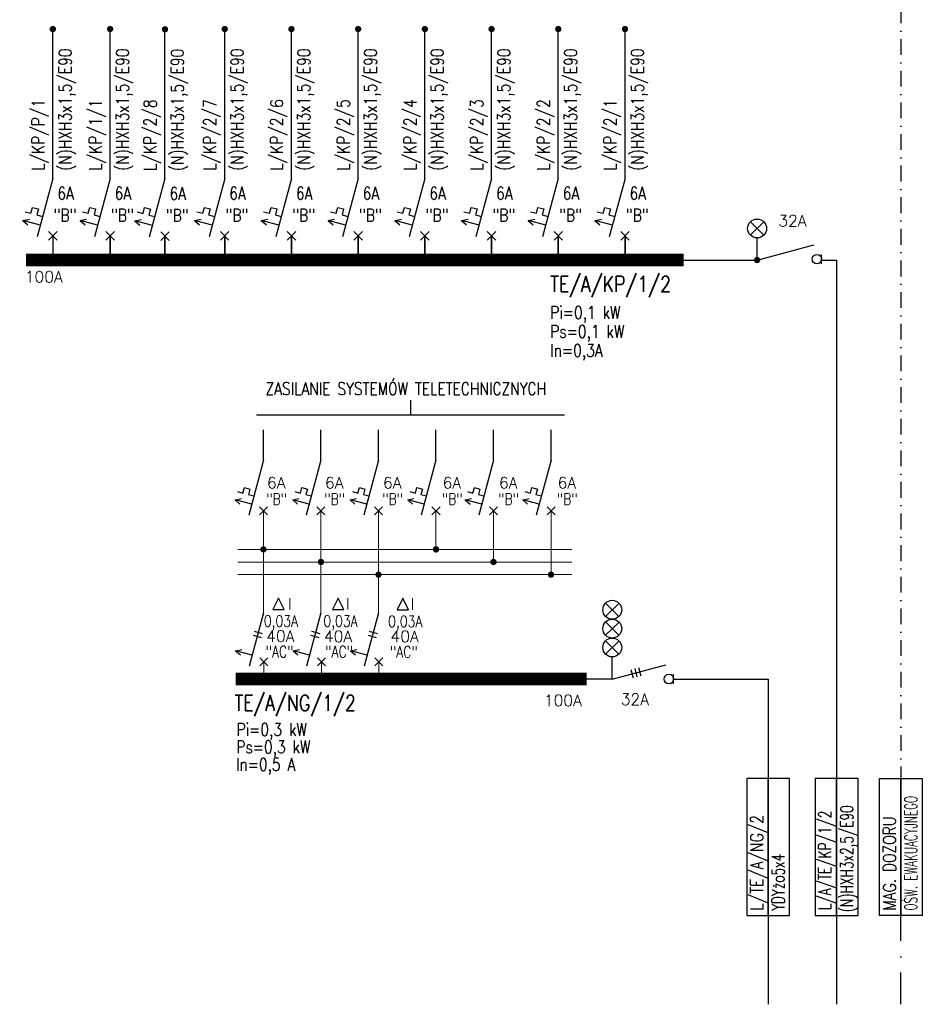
# Model space of a CAD drawing. Header units: inches. Extents: x -145354 to -97635, y 38777 to 78670.
# Tile 225 of 231: x -119135 to -117706, y 63059 to 64619. Entities that reach past the tile are written whole.
import ezdxf

# ---------------------------------------------------------------- set-up
doc = ezdxf.new("R2010")
doc.units = ezdxf.units.IN
doc.header["$MEASUREMENT"] = 0
doc.linetypes.add('DASHDOTX2', pattern=[2, 1, -0.5, 0, -0.5])
doc.layers.add('E-35', color=6, linetype='Continuous', lineweight=25)
for name, color, linetype in [('E35', 6, 'Continuous'), ('E50', 3, 'Continuous'), ('E50_kor', 3, 'Continuous'), ('E_OPIS_MOCE', 6, 'Continuous')]:
    doc.layers.add(name, color=color, linetype=linetype)
doc.styles.add('ROMANS', font='romans', dxfattribs={"width": 0.85})

msp = doc.modelspace()

# ---------------------------------------------------------------- linework, layer by layer
at = {"layer": 'E-35', "linetype": 'DASHDOTX2', "ltscale": 25}
msp.add_line((-117739.59, 65690.25), (-117739.59, 63417.02), dxfattribs=at)
at = {"layer": 'E35', "color": 3}
for p, q in [((-119082.64, 64367.52), (-119107.48, 64274.8)), ((-118991.91, 64367.52), (-119016.75, 64274.8)), ((-118905.03, 64367.15), (-118929.88, 64274.42)), ((-118810.45, 64367.52), (-118835.29, 64274.8)), ((-118704.79, 64367.52), (-118729.64, 64274.8)), ((-118599.13, 64367.52), (-118623.98, 64274.8)), ((-118493.47, 64367.52), (-118518.32, 64274.8)), ((-118387.82, 64367.52), (-118412.66, 64274.8)), ((-118282.16, 64367.52), (-118307, 64274.8)), ((-118176.5, 64367.52), (-118201.35, 64274.8)), ((-117967.31, 64238.2), (-117877.68, 64262.22)), ((-118749.08, 63920.99), (-118749.08, 63969.15)), ((-118658, 63920.99), (-118658, 63969.15)), ((-118566.92, 63920.99), (-118566.92, 63969.15)), ((-118475.84, 63920.99), (-118475.84, 63969.15)), ((-118384.76, 63920.99), (-118384.76, 63969.15)), ((-118293.68, 63920.99), (-118293.68, 63969.15)), ((-118749.08, 63920.99), (-118772.38, 63834.05)), ((-118658, 63920.99), (-118681.3, 63834.05)), ((-118566.92, 63920.99), (-118590.22, 63834.05)), ((-118475.84, 63920.99), (-118499.13, 63834.05)), ((-118384.76, 63920.99), (-118408.05, 63834.05)), ((-118293.68, 63920.99), (-118316.97, 63834.05)), ((-118749.08, 63679.48), (-118771.74, 63594.92)), ((-118658, 63679.48), (-118680.66, 63594.92)), ((-118566.92, 63679.48), (-118589.58, 63594.92)), ((-118196.66, 63574.56), (-118112.1, 63597.22))]:
    msp.add_line(p, q, dxfattribs=at)
at = {"layer": 'E35'}
for p, q in [((-119126.6, 64314.71), (-119117.33, 64312.22)), ((-119117.33, 64312.22), (-119114.85, 64321.49)), ((-119114.85, 64321.49), (-119105.57, 64319.01)), ((-119114.85, 64321.49), (-119105.57, 64319.01)), ((-119105.57, 64319.01), (-119108.06, 64309.74)), ((-119035.87, 64314.71), (-119026.6, 64312.22)), ((-119026.6, 64312.22), (-119024.12, 64321.49)), ((-119024.12, 64321.49), (-119014.84, 64319.01)), ((-119024.12, 64321.49), (-119014.84, 64319.01)), ((-119014.84, 64319.01), (-119017.33, 64309.74)), ((-118939.73, 64311.85), (-118937.24, 64321.12)), ((-118937.24, 64321.12), (-118927.97, 64318.63)), ((-118937.24, 64321.12), (-118927.97, 64318.63)), ((-118927.97, 64318.63), (-118930.46, 64309.36)), ((-118854.42, 64314.71), (-118845.14, 64312.22)), ((-118845.14, 64312.22), (-118842.66, 64321.49)), ((-118842.66, 64321.49), (-118833.39, 64319.01)), ((-118842.66, 64321.49), (-118833.39, 64319.01)), ((-118833.39, 64319.01), (-118835.87, 64309.74)), ((-118748.76, 64314.71), (-118739.49, 64312.22)), ((-118748.76, 64314.71), (-118739.49, 64312.22)), ((-118739.49, 64312.22), (-118737, 64321.49)), ((-118737, 64321.49), (-118727.73, 64319.01)), ((-118737, 64321.49), (-118727.73, 64319.01)), ((-118727.73, 64319.01), (-118730.21, 64309.74)), ((-118643.1, 64314.71), (-118633.83, 64312.22)), ((-118643.1, 64314.71), (-118633.83, 64312.22)), ((-118633.83, 64312.22), (-118631.34, 64321.49)), ((-118631.34, 64321.49), (-118622.07, 64319.01)), ((-118631.34, 64321.49), (-118622.07, 64319.01)), ((-118622.07, 64319.01), (-118624.55, 64309.74)), ((-118537.44, 64314.71), (-118528.17, 64312.22)), ((-118537.44, 64314.71), (-118528.17, 64312.22)), ((-118528.17, 64312.22), (-118525.68, 64321.49)), ((-118525.68, 64321.49), (-118516.41, 64319.01)), ((-118525.68, 64321.49), (-118516.41, 64319.01)), ((-118516.41, 64319.01), (-118518.9, 64309.74)), ((-118431.78, 64314.71), (-118422.51, 64312.22)), ((-118422.51, 64312.22), (-118420.03, 64321.49)), ((-118420.03, 64321.49), (-118410.75, 64319.01)), ((-118420.03, 64321.49), (-118410.75, 64319.01)), ((-118410.75, 64319.01), (-118413.24, 64309.74)), ((-118326.13, 64314.71), (-118316.85, 64312.22)), ((-118316.85, 64312.22), (-118314.37, 64321.49)), ((-118314.37, 64321.49), (-118305.1, 64319.01)), ((-118314.37, 64321.49), (-118305.1, 64319.01)), ((-118305.1, 64319.01), (-118307.58, 64309.74)), ((-118220.47, 64314.71), (-118211.2, 64312.22)), ((-118211.2, 64312.22), (-118208.71, 64321.49)), ((-118208.71, 64321.49), (-118199.44, 64319.01)), ((-118208.71, 64321.49), (-118199.44, 64319.01)), ((-118199.44, 64319.01), (-118201.92, 64309.74)), ((-119130.33, 64300.8), (-119119.82, 64302.95)), ((-119102.51, 64293.34), (-119130.33, 64300.8)), ((-119130.33, 64300.8), (-119122.3, 64293.67)), ((-119108.06, 64309.74), (-119098.79, 64307.25)), ((-119039.6, 64300.8), (-119029.09, 64302.95)), ((-119011.78, 64293.34), (-119039.6, 64300.8)), ((-119039.6, 64300.8), (-119031.57, 64293.67)), ((-119017.33, 64309.74), (-119008.06, 64307.25)), ((-118952.73, 64300.42), (-118942.21, 64302.57)), ((-118924.91, 64292.97), (-118952.73, 64300.42)), ((-118952.73, 64300.42), (-118944.7, 64293.3)), ((-118949, 64314.33), (-118939.73, 64311.85)), ((-118930.46, 64309.36), (-118921.18, 64306.88)), ((-118858.14, 64300.8), (-118847.63, 64302.95)), ((-118830.32, 64293.34), (-118858.14, 64300.8)), ((-118858.14, 64300.8), (-118850.11, 64293.67)), ((-118835.87, 64309.74), (-118826.6, 64307.25)), ((-118752.49, 64300.8), (-118741.97, 64302.95)), ((-118752.49, 64300.8), (-118741.97, 64302.95)), ((-118724.67, 64293.34), (-118752.49, 64300.8)), ((-118752.49, 64300.8), (-118744.45, 64293.67)), ((-118752.49, 64300.8), (-118744.45, 64293.67)), ((-118730.21, 64309.74), (-118720.94, 64307.25)), ((-118646.83, 64300.8), (-118636.31, 64302.95)), ((-118646.83, 64300.8), (-118636.31, 64302.95)), ((-118619.01, 64293.34), (-118646.83, 64300.8)), ((-118646.83, 64300.8), (-118638.8, 64293.67)), ((-118646.83, 64300.8), (-118638.8, 64293.67)), ((-118624.55, 64309.74), (-118615.28, 64307.25)), ((-118541.17, 64300.8), (-118530.65, 64302.95)), ((-118541.17, 64300.8), (-118530.65, 64302.95)), ((-118513.35, 64293.34), (-118541.17, 64300.8)), ((-118541.17, 64300.8), (-118533.14, 64293.67)), ((-118541.17, 64300.8), (-118533.14, 64293.67)), ((-118518.9, 64309.74), (-118509.62, 64307.25)), ((-118435.51, 64300.8), (-118425, 64302.95)), ((-118407.69, 64293.34), (-118435.51, 64300.8)), ((-118435.51, 64300.8), (-118427.48, 64293.67)), ((-118413.24, 64309.74), (-118403.97, 64307.25)), ((-118329.85, 64300.8), (-118319.34, 64302.95)), ((-118302.03, 64293.34), (-118329.85, 64300.8)), ((-118329.85, 64300.8), (-118321.82, 64293.67)), ((-118307.58, 64309.74), (-118298.31, 64307.25)), ((-118224.2, 64300.8), (-118213.68, 64302.95)), ((-118196.38, 64293.34), (-118224.2, 64300.8)), ((-118224.2, 64300.8), (-118216.16, 64293.67)), ((-118201.92, 64309.74), (-118192.65, 64307.25)), ((-117956.55, 64298.58), (-117978.07, 64277.72)), ((-117956.72, 64277.55), (-117977.91, 64298.74)), ((-119075.85, 64283.11), (-119089.42, 64269.54)), ((-119075.85, 64269.54), (-119089.42, 64283.11)), ((-118985.12, 64283.11), (-118998.69, 64269.54)), ((-118985.12, 64269.54), (-118998.69, 64283.11)), ((-118898.24, 64282.74), (-118911.82, 64269.16)), ((-118898.24, 64269.16), (-118911.82, 64282.74)), ((-118803.66, 64283.11), (-118817.24, 64269.54)), ((-118803.66, 64269.54), (-118817.24, 64283.11)), ((-118698, 64283.11), (-118711.58, 64269.54)), ((-118698, 64269.54), (-118711.58, 64283.11)), ((-118592.34, 64283.11), (-118605.92, 64269.54)), ((-118592.34, 64269.54), (-118605.92, 64283.11)), ((-118486.69, 64283.11), (-118500.26, 64269.54)), ((-118486.69, 64269.54), (-118500.26, 64283.11)), ((-118381.03, 64283.11), (-118394.6, 64269.54)), ((-118381.03, 64269.54), (-118394.6, 64283.11)), ((-118275.37, 64283.11), (-118288.95, 64269.54)), ((-118275.37, 64269.54), (-118288.95, 64283.11)), ((-118169.71, 64283.11), (-118183.29, 64269.54)), ((-118169.71, 64269.54), (-118183.29, 64283.11)), ((-117967.31, 64238.2), (-117967.31, 64273.16)), ((-117865.19, 64232.06), (-117865.19, 64247.05)), ((-118516.17, 64016.25), (-118516.17, 63992.75)), ((-118760.15, 63992.75), (-118272.19, 63992.75)), ((-118781.61, 63869.14), (-118779.28, 63877.83)), ((-118779.28, 63877.83), (-118770.59, 63875.5)), ((-118690.53, 63869.14), (-118688.2, 63877.83)), ((-118688.2, 63877.83), (-118679.51, 63875.5)), ((-118599.45, 63869.14), (-118597.12, 63877.83)), ((-118597.12, 63877.83), (-118588.43, 63875.5)), ((-118508.37, 63869.14), (-118506.04, 63877.83)), ((-118506.04, 63877.83), (-118497.35, 63875.5)), ((-118417.29, 63869.14), (-118414.96, 63877.83)), ((-118414.96, 63877.83), (-118406.26, 63875.5)), ((-118326.21, 63869.14), (-118323.88, 63877.83)), ((-118323.88, 63877.83), (-118315.18, 63875.5)), ((-118790.3, 63871.47), (-118781.61, 63869.14)), ((-118770.59, 63875.5), (-118772.92, 63866.81)), ((-118772.92, 63866.81), (-118764.22, 63864.48)), ((-118699.22, 63871.47), (-118690.53, 63869.14)), ((-118679.51, 63875.5), (-118681.84, 63866.81)), ((-118681.84, 63866.81), (-118673.14, 63864.48)), ((-118608.14, 63871.47), (-118599.45, 63869.14)), ((-118588.43, 63875.5), (-118590.76, 63866.81)), ((-118590.76, 63866.81), (-118582.06, 63864.48)), ((-118517.06, 63871.47), (-118508.37, 63869.14)), ((-118497.35, 63875.5), (-118499.68, 63866.81)), ((-118499.68, 63866.81), (-118490.98, 63864.48)), ((-118425.98, 63871.47), (-118417.29, 63869.14)), ((-118406.26, 63875.5), (-118408.59, 63866.81)), ((-118408.59, 63866.81), (-118399.9, 63864.48)), ((-118334.9, 63871.47), (-118326.21, 63869.14)), ((-118315.18, 63875.5), (-118317.51, 63866.81)), ((-118317.51, 63866.81), (-118308.82, 63864.48)), ((-118793.8, 63858.43), (-118783.94, 63860.45)), ((-118793.8, 63858.43), (-118786.27, 63851.75)), ((-118767.72, 63851.44), (-118793.8, 63858.43)), ((-118755.45, 63847.37), (-118742.72, 63834.64)), ((-118755.45, 63834.64), (-118742.72, 63847.37)), ((-118702.72, 63858.43), (-118692.86, 63860.45)), ((-118702.72, 63858.43), (-118695.19, 63851.75)), ((-118676.64, 63851.44), (-118702.72, 63858.43)), ((-118664.37, 63847.37), (-118651.64, 63834.64)), ((-118664.37, 63834.64), (-118651.64, 63847.37)), ((-118611.64, 63858.43), (-118601.78, 63860.45)), ((-118611.64, 63858.43), (-118604.11, 63851.75)), ((-118585.56, 63851.44), (-118611.64, 63858.43)), ((-118573.29, 63847.37), (-118560.56, 63834.64)), ((-118573.29, 63834.64), (-118560.56, 63847.37)), ((-118520.56, 63858.43), (-118510.7, 63860.45)), ((-118520.56, 63858.43), (-118513.03, 63851.75)), ((-118494.48, 63851.44), (-118520.56, 63858.43)), ((-118482.2, 63847.37), (-118469.48, 63834.64)), ((-118482.2, 63834.64), (-118469.48, 63847.37)), ((-118429.48, 63858.43), (-118419.62, 63860.45)), ((-118429.48, 63858.43), (-118421.95, 63851.75)), ((-118403.4, 63851.44), (-118429.48, 63858.43)), ((-118391.12, 63847.37), (-118378.4, 63834.64)), ((-118391.12, 63834.64), (-118378.4, 63847.37)), ((-118338.39, 63858.43), (-118328.54, 63860.45)), ((-118338.39, 63858.43), (-118330.87, 63851.75)), ((-118312.31, 63851.44), (-118338.39, 63858.43)), ((-118300.04, 63847.37), (-118287.32, 63834.64)), ((-118300.04, 63834.64), (-118287.32, 63847.37)), ((-118725.34, 63702.78), (-118734.34, 63684.78)), ((-118716.34, 63684.78), (-118725.34, 63702.78)), ((-118630.98, 63702.78), (-118639.98, 63684.78)), ((-118621.98, 63684.78), (-118630.98, 63702.78)), ((-118528.48, 63702.38), (-118537.48, 63684.38)), ((-118519.48, 63684.38), (-118528.48, 63702.38)), ((-118185.9, 63694.68), (-118207.42, 63673.82)), ((-118186.06, 63673.65), (-118207.25, 63694.84)), ((-118734.34, 63684.78), (-118716.34, 63684.78)), ((-118639.98, 63684.78), (-118621.98, 63684.78)), ((-118537.48, 63684.38), (-118519.48, 63684.38)), ((-118185.9, 63664.81), (-118207.42, 63643.95)), ((-118186.06, 63643.78), (-118207.25, 63664.98)), ((-118765.56, 63643.93), (-118752.59, 63640.46)), ((-118763.89, 63650.13), (-118750.93, 63646.66)), ((-118674.47, 63643.93), (-118661.51, 63640.46)), ((-118672.81, 63650.13), (-118659.85, 63646.66)), ((-118583.39, 63643.93), (-118570.43, 63640.46)), ((-118581.73, 63650.13), (-118568.77, 63646.66)), ((-118185.9, 63634.94), (-118207.42, 63614.08)), ((-118186.06, 63613.92), (-118207.25, 63635.11)), ((-118793.16, 63619.3), (-118783.3, 63621.31)), ((-118793.16, 63619.3), (-118785.63, 63612.62)), ((-118767.08, 63612.31), (-118793.16, 63619.3)), ((-118702.08, 63619.3), (-118692.22, 63621.31)), ((-118702.08, 63619.3), (-118694.55, 63612.62)), ((-118676, 63612.31), (-118702.08, 63619.3)), ((-118611, 63619.3), (-118601.14, 63621.31)), ((-118584.92, 63612.31), (-118611, 63619.3)), ((-118611, 63619.3), (-118603.47, 63612.62)), ((-118754.81, 63608.23), (-118742.08, 63595.5)), ((-118754.81, 63595.5), (-118742.08, 63608.23)), ((-118663.73, 63608.23), (-118651, 63595.5)), ((-118663.73, 63595.5), (-118651, 63608.23)), ((-118572.65, 63608.23), (-118559.92, 63595.5)), ((-118572.65, 63595.5), (-118559.92, 63608.23)), ((-118196.66, 63574.56), (-118196.66, 63609.53)), ((-118196.66, 63574.56), (-118196.66, 63609.53)), ((-118167.31, 63589.37), (-118163.83, 63576.41)), ((-118161.11, 63591.03), (-118157.64, 63578.07)), ((-118154.91, 63592.69), (-118151.44, 63579.73)), ((-118099.6, 63567.07), (-118099.6, 63582.05))]:
    msp.add_line(p, q, dxfattribs=at)
at = {"layer": 'E35', "linetype": 'Continuous', "lineweight": 0}
for p, q in [((-118789.5, 63779.86), (-118260.71, 63779.86)), ((-118789.5, 63759.86), (-118260.71, 63759.86)), ((-118789.5, 63739.86), (-118260.71, 63739.86)), ((-118748.45, 63601.87), (-118748.45, 63574.56)), ((-118657.37, 63601.87), (-118657.37, 63574.56)), ((-118566.29, 63601.87), (-118566.29, 63574.56))]:
    msp.add_line(p, q, dxfattribs=at)
at = {"layer": 'E35', "linetype": 'Continuous'}
for points in [[(-117949.7, 63416.8), (-117983.6, 63416.8), (-117983.6, 63199.88), (-117949.7, 63199.88)], [(-117915.79, 63416.8), (-117949.7, 63416.8), (-117949.7, 63199.88), (-117915.79, 63199.88)], [(-117875.22, 63200.11), (-117841.31, 63200.11), (-117841.31, 63417.02), (-117875.22, 63417.02)], [(-117841.31, 63200.11), (-117807.41, 63200.11), (-117807.41, 63417.02), (-117841.31, 63417.02)], [(-117739.59, 63200.11), (-117773.5, 63200.11), (-117773.5, 63417.02), (-117739.59, 63417.02)], [(-117705.69, 63200.11), (-117739.59, 63200.11), (-117739.59, 63417.02), (-117705.69, 63417.02)]]:
    msp.add_lwpolyline(points, close=True, dxfattribs=at)
at = {"layer": 'E35'}
for centre, radius in [((-117967.31, 64288.15), 14.98), ((-117872.68, 64239.56), 7.49), ((-118196.66, 63684.25), 14.98), ((-118196.66, 63654.38), 14.98), ((-118196.66, 63624.51), 14.98), ((-118107.09, 63574.56), 7.49)]:
    msp.add_circle(centre, radius, dxfattribs=at)
at = {"layer": 'E50'}
for p, q in [((-119082.64, 64367.52), (-119082.64, 64604)), ((-118991.91, 64367.52), (-118991.91, 64604)), ((-118905.03, 64367.15), (-118905.03, 64603.63)), ((-118810.45, 64367.52), (-118810.45, 64604)), ((-118704.79, 64367.52), (-118704.79, 64604)), ((-118599.13, 64367.52), (-118599.13, 64604)), ((-118493.47, 64367.52), (-118493.47, 64604)), ((-118387.82, 64367.52), (-118387.82, 64604)), ((-118282.16, 64367.52), (-118282.16, 64604)), ((-118176.5, 64367.52), (-118176.5, 64604)), ((-119082.64, 64276.32), (-119082.64, 64238.2)), ((-118991.91, 64238.2), (-118991.91, 64276.32)), ((-118991.91, 64276.32), (-118991.91, 64238.2)), ((-118905.03, 64237.82), (-118905.03, 64275.95)), ((-118905.03, 64275.95), (-118905.03, 64237.82)), ((-118810.45, 64238.2), (-118810.45, 64276.32)), ((-118810.45, 64276.32), (-118810.45, 64238.2)), ((-118704.79, 64238.2), (-118704.79, 64276.32)), ((-118704.79, 64276.32), (-118704.79, 64238.2)), ((-118599.13, 64238.2), (-118599.13, 64276.32)), ((-118599.13, 64276.32), (-118599.13, 64238.2)), ((-118493.47, 64238.2), (-118493.47, 64276.32)), ((-118493.47, 64276.32), (-118493.47, 64238.2)), ((-118387.82, 64238.2), (-118387.82, 64276.32)), ((-118387.82, 64276.32), (-118387.82, 64238.2)), ((-118282.16, 64238.2), (-118282.16, 64276.32)), ((-118282.16, 64276.32), (-118282.16, 64238.2)), ((-118176.5, 64238.2), (-118176.5, 64276.32)), ((-118176.5, 64276.32), (-118176.5, 64238.2)), ((-118083.86, 64238.2), (-117967.31, 64238.2)), ((-117865.19, 64238.2), (-117841.31, 64238.2)), ((-117841.31, 64238.2), (-117841.31, 63417.02)), ((-118099.6, 63574.56), (-117949.7, 63574.56)), ((-117949.7, 63574.56), (-117949.7, 63416.8)), ((-117949.7, 63199.88), (-117949.7, 63059.33)), ((-117841.31, 63200.11), (-117841.31, 63059.56))]:
    msp.add_line(p, q, dxfattribs=at)
at = {"layer": 'E50', "linetype": 'Continuous', "lineweight": 0}
for p, q in [((-118749.08, 63779.86), (-118749.08, 63841)), ((-118658, 63779.86), (-118658, 63841)), ((-118566.92, 63739.86), (-118566.92, 63841)), ((-118475.84, 63779.86), (-118475.84, 63841)), ((-118384.76, 63759.86), (-118384.76, 63841)), ((-118293.68, 63739.86), (-118293.68, 63841)), ((-118749.08, 63679.48), (-118749.08, 63780.15)), ((-118658, 63679.48), (-118658, 63779.86)), ((-118566.92, 63679.48), (-118566.92, 63740.15))]:
    msp.add_line(p, q, dxfattribs=at)
at = {"layer": 'E50', "linetype": 'Continuous'}
msp.add_line((-118196.66, 63574.56), (-118237.37, 63574.56), dxfattribs=at)
at = {"layer": 'E50', "color": 6, "linetype": 'DASHDOTX2', "ltscale": 50}
msp.add_line((-117739.59, 63059.56), (-117739.59, 63200.11), dxfattribs=at)
at = {"layer": 'E50', "ltscale": 0.5, "const_width": 5}
for points in [[(-119080.14, 64604, -1), (-119085.14, 64604, -1)], [(-118989.41, 64604, -1), (-118994.41, 64604, -1)], [(-118902.53, 64603.63, -1), (-118907.53, 64603.63, -1)], [(-118807.95, 64604, -1), (-118812.95, 64604, -1)], [(-118702.29, 64604, -1), (-118707.29, 64604, -1)], [(-118596.63, 64604, -1), (-118601.63, 64604, -1)], [(-118490.97, 64604, -1), (-118495.97, 64604, -1)], [(-118385.32, 64604, -1), (-118390.32, 64604, -1)], [(-118279.66, 64604, -1), (-118284.66, 64604, -1)], [(-118174, 64604, -1), (-118179, 64604, -1)]]:
    msp.add_lwpolyline(points, format="xyb", close=True, dxfattribs=at)
at = {"layer": 'E50', "ltscale": 60, "const_width": 20}
msp.add_lwpolyline([(-119125.12, 64238.2), (-118083.86, 64238.2)], dxfattribs=at)
at = {"layer": 'E50', "linetype": 'Continuous', "const_width": 5}
for points in [[(-118751.58, 63779.86, 1), (-118746.58, 63779.86, 1)], [(-118478.34, 63779.86, 1), (-118473.34, 63779.86, 1)], [(-118660.5, 63759.86, 1), (-118655.5, 63759.86, 1)], [(-118387.26, 63759.86, 1), (-118382.26, 63759.86, 1)], [(-118569.42, 63739.86, 1), (-118564.42, 63739.86, 1)], [(-118296.18, 63739.86, 1), (-118291.18, 63739.86, 1)], [(-118744.07, 63574.56, 1), (-118739.07, 63574.56, 1)]]:
    msp.add_lwpolyline(points, format="xyb", close=True, dxfattribs=at)
at = {"layer": 'E50', "linetype": 'Continuous', "const_width": 20}
msp.add_lwpolyline([(-118793.21, 63574.56), (-118237.37, 63574.56)], dxfattribs=at)
at = {"layer": 'E50_kor', "const_width": 5}
msp.add_lwpolyline([(-117964.81, 64238.2, -1), (-117969.81, 64238.2, -1)], format="xyb", close=True, dxfattribs=at)

# ---------------------------------------------------------------- texts
at = {"layer": 'E35', "style": 'ROMANS'}
for s, width, p in [('(N)HXH3x1,5/E90', 0.8, (-119053.07, 64379.69)), ('(N)HXH3x1,5/E90', 0.8, (-118962.35, 64379.69)), ('(N)HXH3x1,5/E90', 0.8, (-118875.47, 64379.32)), ('(N)HXH3x1,5/E90', 0.8, (-118780.89, 64379.69)), ('(N)HXH3x1,5/E90', 0.8, (-118675.23, 64379.69)), ('(N)HXH3x1,5/E90', 0.8, (-118569.57, 64379.69)), ('(N)HXH3x1,5/E90', 0.8, (-118463.91, 64379.69)), ('(N)HXH3x1,5/E90', 0.8, (-118358.25, 64379.69)), ('(N)HXH3x1,5/E90', 0.8, (-118252.6, 64379.69)), ('(N)HXH3x1,5/E90', 0.8, (-118146.94, 64379.69)), ('L/KP/P/1', 0.8, (-119096.01, 64379.69)), ('L/KP/1/1', 0.8, (-119005.28, 64379.69)), ('L/KP/2/8', 0.8, (-118918.4, 64379.32)), ('L/KP/2/7', 0.8, (-118823.82, 64379.69)), ('L/KP/2/6', 0.8, (-118718.16, 64379.69)), ('L/KP/2/5', 0.8, (-118612.5, 64379.69)), ('L/KP/2/4', 0.8, (-118506.84, 64379.69)), ('L/KP/2/3', 0.8, (-118401.19, 64379.69)), ('L/KP/2/2', 0.8, (-118295.53, 64379.69)), ('L/KP/2/1', 0.8, (-118189.87, 64379.69)), ('OŚW. EWAKUACYJNEGO', 0.6, (-117713.93, 63207.85)), ('(N)HXH3x2,5/E90', 0.7, (-117815.19, 63205.29)), ('MAG. DOZORU ', 0.8, (-117747.83, 63207.85)), ('L/TE/A/NG/2', 0.8, (-117957.94, 63207.63)), ('L/A/TE/KP/1/2', 0.7, (-117850.05, 63208.91)), ('YDYżo5x4', 0.7, (-117924.03, 63207.63))]:
    msp.add_text(s, height=20, rotation=90, dxfattribs=dict(at, width=width)).set_placement(p)
at = {"layer": 'E35', "style": 'ROMANS', "width": 0.8}
for s, height, p in [('6A', 20, (-119075.45, 64333.9)), ('6A', 20, (-118984.72, 64333.9)), ('6A', 20, (-118897.85, 64333.53)), ('6A', 20, (-118803.26, 64333.9)), ('6A', 20, (-118697.6, 64333.9)), ('6A', 20, (-118591.94, 64333.9)), ('6A', 20, (-118486.29, 64333.9)), ('6A', 20, (-118380.63, 64333.9)), ('6A', 20, (-118274.97, 64333.9)), ('6A', 20, (-118169.31, 64333.9)), ('"B"', 20, (-119081.49, 64299.38)), ('"B"', 20, (-118990.76, 64299.38)), ('"B"', 20, (-118903.89, 64299)), ('"B"', 20, (-118809.3, 64299.38)), ('"B"', 20, (-118703.65, 64299.38)), ('"B"', 20, (-118597.99, 64299.38)), ('"B"', 20, (-118492.33, 64299.38)), ('"B"', 20, (-118386.67, 64299.38)), ('"B"', 20, (-118281.01, 64299.38)), ('"B"', 20, (-118175.36, 64299.38)), ('"B"', 18, (-118744.53, 63850.63)), ('"B"', 18, (-118652.68, 63850.63)), ('"B"', 18, (-118560.83, 63850.63)), ('"B"', 18, (-118466.39, 63850.63)), ('"B"', 18, (-118377.14, 63850.63)), ('"B"', 18, (-118284.25, 63850.63)), ('0,03A', 18, (-118748.54, 63657.28)), ('0,03A', 18, (-118654.18, 63657.28)), ('0,03A', 18, (-118551.68, 63656.88)), ('"AC"', 18, (-118745.5, 63608.86)), ('"AC"', 18, (-118651.14, 63608.86)), ('"AC"', 18, (-118548.65, 63608.47)), ('Pi=0,3 kW', 20, (-118791.67, 63484.48)), ('Ps=0,3 kW', 20, (-118792.12, 63456.91)), ('In=0,5 A', 20, (-118792.58, 63429.34))]:
    msp.add_text(s, height=height, dxfattribs=at).set_placement(p)
at = {"layer": 'E35', "style": 'ROMANS'}
for s, p in [('32A', (-117933.75, 64291.31)), ('100A', (-119127.09, 64202.6)), ('6A', (-118743.49, 63876.39)), ('6A', (-118651.64, 63876.39)), ('6A', (-118559.79, 63876.39)), ('6A', (-118465.35, 63876.39)), ('6A', (-118376.1, 63876.39)), ('6A', (-118283.21, 63876.39)), ('I', (-118710.31, 63684.78)), ('I', (-118618.49, 63684.78)), ('I', (-118516, 63684.38)), ('40A', (-118744.71, 63633.51)), ('40A', (-118653.27, 63633.11)), ('40A', (-118547.85, 63633.11)), ('32A', (-118183.2, 63533.39)), ('100A', (-118305.05, 63531.64))]:
    msp.add_text(s, height=18, dxfattribs=at).set_placement(p)
at = {"layer": 'E35', "color": 3, "style": 'ROMANS', "width": 0.8}
for s, p in [('TE/A/KP/1/2', (-118294.86, 64187.62)), ('TE/A/NG/1/2', (-118794.86, 63524.08))]:
    msp.add_text(s, height=25, dxfattribs=at).set_placement(p)
at = {"layer": 'E_OPIS_MOCE', "style": 'ROMANS', "width": 0.8}
for s, p in [('Pi=0,1 kW', (-118294.96, 64145.02)), ('Ps=0,1 kW', (-118294.96, 64115.02)), ('In=0,3A', (-118294.96, 64085.02)), ('ZASILANIE SYSTEMÓW TELETECHNICZNYCH', (-118745.82, 64024.43))]:
    msp.add_text(s, height=20, dxfattribs=at).set_placement(p)

doc.saveas('drawing.dxf')
